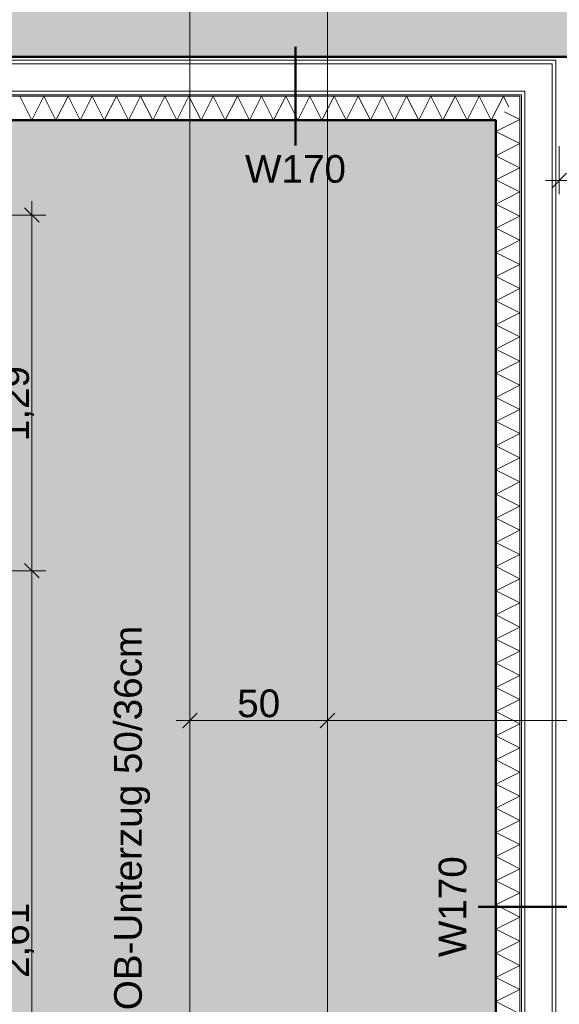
# Model space of a CAD drawing. Header units: metres. Extents: x -273 to 6, y -183 to 13.
# Tile 23 of 33: x -172.62 to -170.66, y -36.77 to -33.18. Entities that reach past the tile are written whole.
import ezdxf

# ---------------------------------------------------------------- set-up
doc = ezdxf.new("R2010")
doc.units = ezdxf.units.M
doc.header["$LTSCALE"] = 0.05
doc.header["$PDMODE"] = 1
doc.header["$PDSIZE"] = -2
doc.layers.get('0').update_dxf_attribs({"lineweight": 25})
for name, color, linetype, lineweight, true_color in [('00 -Bauelemente -Dämmung innen', 7, 'Continuous', 9, 0xff7fe6), ('00 -Bauelemente -Gipskarton', 7, 'Continuous', 9, 0xff7fe6), ('30 -34 Innenwände- 2 nichttragend', 7, 'Continuous', 18, 0xff7fe6), ('30 -35 Decken- 1 Konstruktion-Träger- Stahlbeton -Ortbeton', 7, 'Continuous', 13, 0x33aa00), ('70 -72 Beschriftung- 1 Beschriftung allgemein', 7, 'Continuous', 9, 0xff6633), ('70 -75 Raumstempel- 1 Raumstempel', 1, 'Continuous', 50, 0xff0000), ('70 -76 Bemaßung- 2 Allgemein', 7, 'Continuous', 5, 0x6666cc)]:
    doc.layers.add(name, color=color, linetype=linetype, lineweight=lineweight, true_color=true_color)
doc.layers.add('70 -75 Raumstempel- 3 Wandstempel', color=7, linetype='Continuous', lineweight=50)
doc.layers.add('Keine', color=7, linetype='Continuous', lineweight=9)
doc.styles.add('Arial', font='arial.ttf')
doc.dimstyles.new('k+k 1_50', dxfattribs={"dimtxt": 0.100689, "dimasz": 0.05302, "dimexe": 0.05, "dimexo": 0.15, "dimgap": 0.01, "dimtad": 1, "dimdec": 3, "dimtxsty": 'Arial', "dimblk": 'VW_SLASH', "dimblk1": 'VW_SLASH', "dimblk2": 'VW_SLASH', "dimcen": 0, "dimdle": 0.05, "dimadec": 3, "dimazin": 0, "dimtfac": 0.75, "dimtdec": 3, "dimtix": 1, "dimtmove": 0, "dimatfit": 0, "dimldrblk": 'VW_SLASH-1', "dimfxl": 0.125, "dimfxlon": 1, "dimfrac": 2, "dimtolj": 1, "dimarcsym": 0})

# ---------------------------------------------------------------- blocks, each defined once
blk = doc.blocks.new('Gruppe-11337')
at = {"layer": 'Keine', "color": 7, "linetype": 'Continuous', "lineweight": 50, "transparency": 33554687}
blk.add_line((-171.621, -33.6393), (-171.621, -33.2808), dxfattribs=at)
at = {"layer": '70 -75 Raumstempel- 3 Wandstempel', "insert": (-171.621, -33.6747), "char_height": 0.10069, "attachment_point": 2, "line_spacing_factor": 0.96878, "style": 'Arial'}
blk.add_mtext('W170', dxfattribs=at)
blk = doc.blocks.new('Gruppe-11338')
at = {"layer": '70 -75 Raumstempel- 3 Wandstempel', "color": 7, "transparency": 33554687}
blk.add_blockref('Gruppe-11337', (0, 0), dxfattribs=at)
blk = doc.blocks.new('Gruppe-11339')
at = {"layer": 'Keine', "color": 7, "linetype": 'Continuous', "lineweight": 50, "transparency": 33554687}
blk.add_line((-170.9557, -36.4113), (-170.5973, -36.4113), dxfattribs=at)
at = {"layer": '70 -75 Raumstempel- 3 Wandstempel', "insert": (-171.1001, -36.4113), "char_height": 0.10069, "attachment_point": 2, "rotation": 90, "line_spacing_factor": 0.96878, "style": 'Arial'}
blk.add_mtext('W170', dxfattribs=at)
blk = doc.blocks.new('Gruppe-11340')
at = {"layer": '70 -75 Raumstempel- 3 Wandstempel', "color": 7, "transparency": 33554687}
blk.add_blockref('Gruppe-11339', (0, 0), dxfattribs=at)
blk = doc.blocks.new('_00-EG_Tragwerk (2D)')
at = {"color": 255, "lineweight": 5, "transparency": 33554687}
blk.add_wipeout([(-175.381, -33.548), (-170.892, -33.548), (-170.661, -33.317), (-175.381, -33.317)], dxfattribs=at).dxf.layer = '30 -34 Innenwände- 2 nichttragend'
blk.add_wipeout([(-175.381, -33.548), (-170.892, -33.548), (-170.804, -33.46), (-175.381, -33.46)], dxfattribs=at).dxf.layer = '30 -34 Innenwände- 2 nichttragend'
at = {"layer": '30 -34 Innenwände- 2 nichttragend', "transparency": 33554687}
blk.add_line((-170.892, -33.548), (-175.381, -33.548), dxfattribs=at)
blk.add_line((-170.892, -33.548), (-175.381, -33.548), dxfattribs=at)
at = {"layer": 'Keine', "color": 7, "linetype": 'Continuous', "lineweight": 9}
blk.add_line((-170.8444, -33.5004), (-170.8645, -33.46), dxfattribs=at)
for points in [[(-172.5365, -33.46), (-172.5806, -33.548), (-172.6245, -33.46)], [(-172.4485, -33.46), (-172.4926, -33.548), (-172.5365, -33.46)], [(-172.3605, -33.46), (-172.4046, -33.548), (-172.4485, -33.46)], [(-172.2725, -33.46), (-172.3166, -33.548), (-172.3605, -33.46)], [(-172.1845, -33.46), (-172.2286, -33.548), (-172.2725, -33.46)], [(-172.0965, -33.46), (-172.1406, -33.548), (-172.1845, -33.46)], [(-172.0085, -33.46), (-172.0526, -33.548), (-172.0965, -33.46)], [(-171.9205, -33.46), (-171.9646, -33.548), (-172.0085, -33.46)], [(-171.8325, -33.46), (-171.8766, -33.548), (-171.9205, -33.46)], [(-171.7445, -33.46), (-171.7886, -33.548), (-171.8325, -33.46)], [(-171.6565, -33.46), (-171.7006, -33.548), (-171.7445, -33.46)], [(-171.5685, -33.46), (-171.6126, -33.548), (-171.6565, -33.46)], [(-171.4805, -33.46), (-171.5246, -33.548), (-171.5685, -33.46)], [(-171.3925, -33.46), (-171.4366, -33.548), (-171.4805, -33.46)], [(-171.3045, -33.46), (-171.3486, -33.548), (-171.3925, -33.46)], [(-171.2165, -33.46), (-171.2606, -33.548), (-171.3045, -33.46)], [(-171.1285, -33.46), (-171.1726, -33.548), (-171.2165, -33.46)], [(-171.0405, -33.46), (-171.0846, -33.548), (-171.1285, -33.46)], [(-170.9525, -33.46), (-170.9966, -33.548), (-171.0405, -33.46)], [(-170.8645, -33.46), (-170.9086, -33.548), (-170.9525, -33.46)]]:
    blk.add_lwpolyline(points, dxfattribs=at)
at = {"color": 255, "lineweight": 5, "transparency": 33554687}
blk.add_wipeout([(-175.381, -33.46), (-170.804, -33.46), (-170.799, -33.455), (-175.381, -33.455)], dxfattribs=at).dxf.layer = '30 -34 Innenwände- 2 nichttragend'
blk.add_wipeout([(-175.381, -33.455), (-170.799, -33.455), (-170.7865, -33.4425), (-175.381, -33.4425)], dxfattribs=at).dxf.layer = '00 -Bauelemente -Gipskarton'
blk.add_wipeout([(-175.381, -33.4425), (-170.7865, -33.4425), (-170.6865, -33.3425), (-175.381, -33.3425)], dxfattribs=at).dxf.layer = '00 -Bauelemente -Dämmung innen'
at = {"layer": '00 -Bauelemente -Dämmung innen', "transparency": 33554687}
blk.add_line((-170.7865, -33.4425), (-175.381, -33.4425), dxfattribs=at)
at = {"layer": '00 -Bauelemente -Gipskarton', "transparency": 33554687}
for p, q in [((-170.7865, -33.4425), (-175.381, -33.4425)), ((-170.799, -33.455), (-175.381, -33.455))]:
    blk.add_line(p, q, dxfattribs=at)
at = {"layer": '30 -34 Innenwände- 2 nichttragend', "transparency": 33554687}
for p, q in [((-170.799, -33.455), (-175.381, -33.455)), ((-170.804, -33.46), (-175.381, -33.46)), ((-170.804, -33.46), (-175.381, -33.46))]:
    blk.add_line(p, q, dxfattribs=at)
at = {"color": 255, "lineweight": 5, "transparency": 33554687}
blk.add_wipeout([(-175.381, -33.3425), (-170.6865, -33.3425), (-170.6735, -33.3295), (-175.381, -33.3295)], dxfattribs=at).dxf.layer = '00 -Bauelemente -Gipskarton'
blk.add_wipeout([(-175.381, -33.3295), (-170.6735, -33.3295), (-170.661, -33.317), (-175.381, -33.317)], dxfattribs=at).dxf.layer = '00 -Bauelemente -Gipskarton'
at = {"layer": '00 -Bauelemente -Dämmung innen', "transparency": 33554687}
blk.add_line((-170.6865, -33.3425), (-175.381, -33.3425), dxfattribs=at)
at = {"layer": '00 -Bauelemente -Gipskarton', "transparency": 33554687}
for p, q in [((-170.661, -33.317), (-175.381, -33.317)), ((-170.6735, -33.3295), (-175.381, -33.3295)), ((-170.6735, -33.3295), (-175.381, -33.3295)), ((-170.6865, -33.3425), (-175.381, -33.3425))]:
    blk.add_line(p, q, dxfattribs=at)
at = {"layer": '30 -34 Innenwände- 2 nichttragend', "transparency": 33554687}
blk.add_line((-170.661, -33.317), (-175.381, -33.317), dxfattribs=at)
at = {"layer": '70 -75 Raumstempel- 3 Wandstempel'}
blk.add_blockref('Gruppe-11338', (0, 0), dxfattribs=at)
at = {"color": 255, "lineweight": 5, "transparency": 33554687}
blk.add_wipeout([(-170.661, -33.317), (-170.892, -33.548), (-170.892, -39.529), (-170.661, -39.529)], dxfattribs=at).dxf.layer = '30 -34 Innenwände- 2 nichttragend'
blk.add_wipeout([(-170.804, -33.46), (-170.892, -33.548), (-170.892, -39.529), (-170.804, -39.529)], dxfattribs=at).dxf.layer = '30 -34 Innenwände- 2 nichttragend'
at = {"layer": '30 -34 Innenwände- 2 nichttragend', "transparency": 33554687}
blk.add_line((-170.892, -39.529), (-170.892, -33.548), dxfattribs=at)
blk.add_line((-170.892, -39.529), (-170.892, -33.548), dxfattribs=at)
at = {"layer": 'Keine', "color": 7, "linetype": 'Continuous', "lineweight": 9}
blk.add_line((-170.804, -33.545), (-170.8606, -33.5167), dxfattribs=at)
for points in [[(-170.804, -33.633), (-170.892, -33.589), (-170.804, -33.545)], [(-170.804, -33.721), (-170.892, -33.677), (-170.804, -33.633)], [(-170.804, -33.809), (-170.892, -33.765), (-170.804, -33.721)], [(-170.804, -33.897), (-170.892, -33.853), (-170.804, -33.809)], [(-170.804, -33.985), (-170.892, -33.941), (-170.804, -33.897)], [(-170.804, -34.073), (-170.892, -34.029), (-170.804, -33.985)], [(-170.804, -34.161), (-170.892, -34.117), (-170.804, -34.073)], [(-170.804, -34.249), (-170.892, -34.205), (-170.804, -34.161)], [(-170.804, -34.337), (-170.892, -34.293), (-170.804, -34.249)], [(-170.804, -34.425), (-170.892, -34.381), (-170.804, -34.337)], [(-170.804, -34.513), (-170.892, -34.469), (-170.804, -34.425)], [(-170.804, -34.601), (-170.892, -34.557), (-170.804, -34.513)], [(-170.804, -34.689), (-170.892, -34.645), (-170.804, -34.601)], [(-170.804, -34.777), (-170.892, -34.733), (-170.804, -34.689)], [(-170.804, -34.865), (-170.892, -34.821), (-170.804, -34.777)], [(-170.804, -34.953), (-170.892, -34.909), (-170.804, -34.865)], [(-170.804, -35.041), (-170.892, -34.997), (-170.804, -34.953)], [(-170.804, -35.129), (-170.892, -35.085), (-170.804, -35.041)], [(-170.804, -35.217), (-170.892, -35.173), (-170.804, -35.129)], [(-170.804, -35.305), (-170.892, -35.261), (-170.804, -35.217)], [(-170.804, -35.393), (-170.892, -35.349), (-170.804, -35.305)], [(-170.804, -35.481), (-170.892, -35.437), (-170.804, -35.393)], [(-170.804, -35.569), (-170.892, -35.525), (-170.804, -35.481)], [(-170.804, -35.657), (-170.892, -35.613), (-170.804, -35.569)], [(-170.804, -35.745), (-170.892, -35.701), (-170.804, -35.657)], [(-170.804, -35.833), (-170.892, -35.789), (-170.804, -35.745)], [(-170.804, -35.921), (-170.892, -35.877), (-170.804, -35.833)], [(-170.804, -36.009), (-170.892, -35.965), (-170.804, -35.921)], [(-170.804, -36.097), (-170.892, -36.053), (-170.804, -36.009)], [(-170.804, -36.185), (-170.892, -36.141), (-170.804, -36.097)], [(-170.804, -36.273), (-170.892, -36.229), (-170.804, -36.185)], [(-170.804, -36.361), (-170.892, -36.317), (-170.804, -36.273)], [(-170.804, -36.449), (-170.892, -36.405), (-170.804, -36.361)], [(-170.804, -36.537), (-170.892, -36.493), (-170.804, -36.449)], [(-170.804, -36.625), (-170.892, -36.581), (-170.804, -36.537)], [(-170.804, -36.713), (-170.892, -36.669), (-170.804, -36.625)], [(-170.804, -36.801), (-170.892, -36.757), (-170.804, -36.713)]]:
    blk.add_lwpolyline(points, dxfattribs=at)
at = {"color": 255, "lineweight": 5, "transparency": 33554687}
blk.add_wipeout([(-170.799, -33.455), (-170.804, -33.46), (-170.804, -39.529), (-170.799, -39.529)], dxfattribs=at).dxf.layer = '30 -34 Innenwände- 2 nichttragend'
blk.add_wipeout([(-170.7865, -33.4425), (-170.799, -33.455), (-170.799, -39.529), (-170.7865, -39.529)], dxfattribs=at).dxf.layer = '00 -Bauelemente -Gipskarton'
blk.add_wipeout([(-170.6865, -33.3425), (-170.7865, -33.4425), (-170.7865, -39.529), (-170.6865, -39.529)], dxfattribs=at).dxf.layer = '00 -Bauelemente -Dämmung innen'
at = {"layer": '00 -Bauelemente -Dämmung innen', "transparency": 33554687}
blk.add_line((-170.7865, -39.529), (-170.7865, -33.4425), dxfattribs=at)
at = {"layer": '00 -Bauelemente -Gipskarton', "transparency": 33554687}
for p, q in [((-170.7865, -39.529), (-170.7865, -33.4425)), ((-170.799, -39.529), (-170.799, -33.455))]:
    blk.add_line(p, q, dxfattribs=at)
at = {"layer": '30 -34 Innenwände- 2 nichttragend', "transparency": 33554687}
for p, q in [((-170.804, -39.529), (-170.804, -33.46)), ((-170.804, -39.529), (-170.804, -33.46)), ((-170.799, -39.529), (-170.799, -33.455))]:
    blk.add_line(p, q, dxfattribs=at)
at = {"color": 255, "lineweight": 5, "transparency": 33554687}
blk.add_wipeout([(-170.6735, -33.3295), (-170.6865, -33.3425), (-170.6865, -39.529), (-170.6735, -39.529)], dxfattribs=at).dxf.layer = '00 -Bauelemente -Gipskarton'
blk.add_wipeout([(-170.661, -33.317), (-170.6735, -33.3295), (-170.6735, -39.529), (-170.661, -39.529)], dxfattribs=at).dxf.layer = '00 -Bauelemente -Gipskarton'
at = {"layer": '00 -Bauelemente -Dämmung innen', "transparency": 33554687}
blk.add_line((-170.6865, -39.529), (-170.6865, -33.3425), dxfattribs=at)
at = {"layer": '00 -Bauelemente -Gipskarton', "transparency": 33554687}
for p, q in [((-170.6735, -39.529), (-170.6735, -33.3295)), ((-170.6735, -39.529), (-170.6735, -33.3295)), ((-170.6865, -39.529), (-170.6865, -33.3425))]:
    blk.add_line(p, q, dxfattribs=at)
at = {"layer": '70 -75 Raumstempel- 3 Wandstempel'}
blk.add_blockref('Gruppe-11340', (0, 0), dxfattribs=at)
blk = doc.blocks.new('_EG_2D  (2D)')
at = {"layer": '70 -75 Raumstempel- 1 Raumstempel', "linetype": 'Continuous', "lineweight": 0, "true_color": 0xff0000}
for points in [[(-175.38099996, -33.31704198), (-168.02099996, -33.31704198), (-168.02099996, -11.82204198), (-169.72099996, -11.82204198), (-169.72099996, -31.39704198), (-175.38099996, -31.39704198)], [(-175.38099996, -33.54804198), (-175.38099996, -39.24704198), (-175.22099996, -39.24704198), (-175.22099996, -39.40704198), (-170.89199996, -39.40704198), (-170.89199996, -33.54804198)]]:
    blk.add_hatch(color=1, dxfattribs=at).paths.add_polyline_path(points)
at = {"layer": '30 -35 Decken- 1 Konstruktion-Träger- Stahlbeton -Ortbeton', "flags": 128}
blk.add_lwpolyline([(-171.50487676, -31.39704198), (-171.50487676, -39.24704198), (-172.00487676, -39.24704198), (-172.00487676, -31.39704198)], close=True, dxfattribs=at)
at = {"layer": '70 -75 Raumstempel- 1 Raumstempel', "flags": 128}
for points in [[(-175.38099996, -33.31704198), (-168.02099996, -33.31704198), (-168.02099996, -11.82204198), (-169.72099996, -11.82204198), (-169.72099996, -31.39704198), (-175.38099996, -31.39704198)], [(-175.38099996, -33.54804198), (-175.38099996, -39.24704198), (-175.22099996, -39.24704198), (-175.22099996, -39.40704198), (-170.89199996, -39.40704198), (-170.89199996, -33.54804198)]]:
    blk.add_lwpolyline(points, close=True, dxfattribs=at)
blk = doc.blocks.new('VW_SLASH')
at = {"color": 0, "linetype": 'ByBlock', "lineweight": -2, "transparency": 16777216}
blk.add_line((0.943, 0), (-1, 0), dxfattribs=at)
at = {"color": 0, "lineweight": 20, "transparency": 16777216, "flags": 128}
blk.add_lwpolyline([(0.5, 0.5), (-0.5, -0.5)], dxfattribs=at)
blk = doc.blocks.new('*D16807')
at = {"layer": '70 -76 Bemaßung- 2 Allgemein', "color": 0, "lineweight": -2}
for p, q in [((-170.661, -33.642), (-170.661, -33.817)), ((-169.376, -33.642), (-169.376, -33.817)), ((-169.429, -33.767), (-170.608, -33.767))]:
    blk.add_line(p, q, dxfattribs=at)
at = {"layer": 'Defpoints', "color": 0}
for p in [(-170.661, -33.467), (-169.376, -33.467), (-170.661, -33.767)]:
    blk.add_point(p, dxfattribs=at)
at = {"layer": '70 -76 Bemaßung- 2 Allgemein', "color": 0, "lineweight": -2, "xscale": 0.05302001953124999, "yscale": 0.05302001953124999, "zscale": 0.05302001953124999, "rotation": 180}
blk.add_blockref('VW_SLASH', (-170.661, -33.767), dxfattribs=at)
at = {"layer": '70 -76 Bemaßung- 2 Allgemein', "color": 0, "lineweight": -2, "xscale": 0.05302001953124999, "yscale": 0.05302001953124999, "zscale": 0.05302001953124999}
blk.add_blockref('VW_SLASH', (-169.376, -33.767), dxfattribs=at)
at = {"layer": '70 -76 Bemaßung- 2 Allgemein', "color": 0, "insert": (-170.0185, -33.6798), "char_height": 0.100689, "attachment_point": 5, "style": 'Arial'}
blk.add_mtext('\\A1;1,28\\S5^ ;', dxfattribs=at)
blk = doc.blocks.new('VW_SLASH-1')
at = {"color": 0, "linetype": 'ByBlock', "lineweight": -2, "transparency": 16777216}
blk.add_line((0.943, 0), (-1, 0), dxfattribs=at)
at = {"color": 0, "lineweight": 5, "transparency": 16777216, "flags": 128}
blk.add_lwpolyline([(0.5, 0.5), (-0.5, -0.5)], dxfattribs=at)
blk = doc.blocks.new('*D16808')
at = {"layer": '70 -76 Bemaßung- 2 Allgemein', "color": 0, "lineweight": -2}
for p, q in [((-169.376, -33.642), (-169.376, -33.817)), ((-168.366, -33.642), (-168.366, -33.817)), ((-168.419, -33.767), (-169.323, -33.767))]:
    blk.add_line(p, q, dxfattribs=at)
at = {"layer": 'Defpoints', "color": 0}
for p in [(-169.376, -33.467), (-168.366, -33.467), (-169.376, -33.767)]:
    blk.add_point(p, dxfattribs=at)
at = {"layer": '70 -76 Bemaßung- 2 Allgemein', "color": 0, "lineweight": -2, "xscale": 0.05302001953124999, "yscale": 0.05302001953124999, "zscale": 0.05302001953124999, "rotation": 180}
blk.add_blockref('VW_SLASH', (-169.376, -33.767), dxfattribs=at)
at = {"layer": '70 -76 Bemaßung- 2 Allgemein', "color": 0, "lineweight": -2, "xscale": 0.05302001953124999, "yscale": 0.05302001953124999, "zscale": 0.05302001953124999}
blk.add_blockref('VW_SLASH', (-168.366, -33.767), dxfattribs=at)
at = {"layer": '70 -76 Bemaßung- 2 Allgemein', "color": 0, "insert": (-168.871, -33.6966), "char_height": 0.10069, "attachment_point": 5, "style": 'Arial'}
blk.add_mtext('\\A1;1,01', dxfattribs=at)
blk = doc.blocks.new('*D16809')
at = {"layer": '70 -76 Bemaßung- 2 Allgemein', "color": 0, "lineweight": -2}
for p, q in [((-168.366, -33.642), (-168.366, -33.817)), ((-168.021, -33.642), (-168.021, -33.817)), ((-168.074, -33.767), (-168.313, -33.767))]:
    blk.add_line(p, q, dxfattribs=at)
at = {"layer": 'Defpoints', "color": 0}
for p in [(-168.366, -33.467), (-168.021, -33.467), (-168.366, -33.767)]:
    blk.add_point(p, dxfattribs=at)
at = {"layer": '70 -76 Bemaßung- 2 Allgemein', "color": 0, "lineweight": -2, "xscale": 0.05302001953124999, "yscale": 0.05302001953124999, "zscale": 0.05302001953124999, "rotation": 180}
blk.add_blockref('VW_SLASH', (-168.366, -33.767), dxfattribs=at)
at = {"layer": '70 -76 Bemaßung- 2 Allgemein', "color": 0, "lineweight": -2, "xscale": 0.05302001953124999, "yscale": 0.05302001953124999, "zscale": 0.05302001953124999}
blk.add_blockref('VW_SLASH', (-168.021, -33.767), dxfattribs=at)
at = {"layer": '70 -76 Bemaßung- 2 Allgemein', "color": 0, "insert": (-168.1935, -33.6889), "char_height": 0.100689, "attachment_point": 5, "style": 'Arial'}
blk.add_mtext('\\A1;34\\S5^ ;', dxfattribs=at)
blk = doc.blocks.new('*D19401')
at = {"layer": '70 -76 Bemaßung- 2 Allgemein', "color": 0, "lineweight": -2}
for p, q in [((-172.705, -33.893), (-172.53, -33.893)), ((-172.58, -35.135), (-172.58, -33.9461)), ((-172.705, -35.188), (-172.53, -35.188))]:
    blk.add_line(p, q, dxfattribs=at)
at = {"layer": 'Defpoints', "color": 0}
for p in [(-175.221, -33.893), (-172.58, -33.893), (-175.221, -35.188)]:
    blk.add_point(p, dxfattribs=at)
at = {"layer": '70 -76 Bemaßung- 2 Allgemein', "color": 0, "lineweight": -2, "xscale": 0.05302001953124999, "yscale": 0.05302001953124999, "zscale": 0.05302001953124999}
for p, rotation in [((-172.58, -33.893), 90), ((-172.58, -35.188), 270)]:
    blk.add_blockref('VW_SLASH', p, dxfattribs=dict(at, rotation=rotation))
at = {"layer": '70 -76 Bemaßung- 2 Allgemein', "color": 0, "insert": (-172.6672, -34.5405), "char_height": 0.100689, "attachment_point": 5, "rotation": 90, "style": 'Arial'}
blk.add_mtext('\\A1;1,29\\S5^ ;', dxfattribs=at)
blk = doc.blocks.new('*D19402')
at = {"layer": '70 -76 Bemaßung- 2 Allgemein', "color": 0, "lineweight": -2}
for p, q in [((-172.705, -35.188), (-172.53, -35.188)), ((-172.58, -37.749), (-172.58, -35.2411)), ((-172.705, -37.802), (-172.53, -37.802))]:
    blk.add_line(p, q, dxfattribs=at)
at = {"layer": 'Defpoints', "color": 0}
for p in [(-175.221, -35.188), (-172.58, -35.188), (-175.6195, -37.802)]:
    blk.add_point(p, dxfattribs=at)
at = {"layer": '70 -76 Bemaßung- 2 Allgemein', "color": 0, "lineweight": -2, "xscale": 0.05302001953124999, "yscale": 0.05302001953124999, "zscale": 0.05302001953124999}
for p, rotation in [((-172.58, -35.188), 90), ((-172.58, -37.802), 270)]:
    blk.add_blockref('VW_SLASH', p, dxfattribs=dict(at, rotation=rotation))
at = {"layer": '70 -76 Bemaßung- 2 Allgemein', "color": 0, "insert": (-172.667, -36.495), "char_height": 0.100689, "attachment_point": 5, "rotation": 90, "style": 'Arial'}
blk.add_mtext('\\A1;2,61\\S4^ ;', dxfattribs=at)
blk = doc.blocks.new('*D19482')
at = {"layer": '70 -76 Bemaßung- 2 Allgemein', "color": 0, "lineweight": -2}
for p, q in [((-172.0049, -35.6536), (-172.0049, -35.683)), ((-171.5049, -35.858), (-171.5049, -35.683)), ((-171.5579, -35.733), (-171.9519, -35.733))]:
    blk.add_line(p, q, dxfattribs=at)
at = {"layer": 'Defpoints', "color": 0}
for p in [(-172.0049, -35.733), (-172.0049, -35.8036), (-171.5049, -36.1599)]:
    blk.add_point(p, dxfattribs=at)
at = {"layer": '70 -76 Bemaßung- 2 Allgemein', "color": 0, "lineweight": -2, "xscale": 0.05302001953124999, "yscale": 0.05302001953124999, "zscale": 0.05302001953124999, "rotation": 180}
blk.add_blockref('VW_SLASH', (-172.0049, -35.733), dxfattribs=at)
at = {"layer": '70 -76 Bemaßung- 2 Allgemein', "color": 0, "lineweight": -2, "xscale": 0.05302001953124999, "yscale": 0.05302001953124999, "zscale": 0.05302001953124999}
blk.add_blockref('VW_SLASH', (-171.5049, -35.733), dxfattribs=at)
at = {"layer": '70 -76 Bemaßung- 2 Allgemein', "color": 0, "insert": (-171.7549, -35.6716), "char_height": 0.10069, "attachment_point": 5, "style": 'Arial'}
blk.add_mtext('\\A1;50', dxfattribs=at)
blk = doc.blocks.new('*D19483')
at = {"layer": '70 -76 Bemaßung- 2 Allgemein', "color": 0, "lineweight": -2}
for p, q in [((-171.5049, -35.858), (-171.5049, -35.683)), ((-167.821, -35.858), (-167.821, -35.683)), ((-167.874, -35.733), (-171.4519, -35.733))]:
    blk.add_line(p, q, dxfattribs=at)
at = {"layer": 'Defpoints', "color": 0}
for p in [(-171.5049, -35.733), (-171.5049, -36.1599), (-167.821, -36.2195)]:
    blk.add_point(p, dxfattribs=at)
at = {"layer": '70 -76 Bemaßung- 2 Allgemein', "color": 0, "lineweight": -2, "xscale": 0.05302001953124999, "yscale": 0.05302001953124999, "zscale": 0.05302001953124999, "rotation": 180}
blk.add_blockref('VW_SLASH', (-171.5049, -35.733), dxfattribs=at)
at = {"layer": '70 -76 Bemaßung- 2 Allgemein', "color": 0, "lineweight": -2, "xscale": 0.05302001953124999, "yscale": 0.05302001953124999, "zscale": 0.05302001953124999}
blk.add_blockref('VW_SLASH', (-167.821, -35.733), dxfattribs=at)
at = {"layer": '70 -76 Bemaßung- 2 Allgemein', "color": 0, "insert": (-169.6629, -35.646), "char_height": 0.100689, "attachment_point": 5, "style": 'Arial'}
blk.add_mtext('\\A1;3,68\\S4^ ;', dxfattribs=at)
blk = doc.blocks.new('Gruppe-14476')
at = {"layer": '70 -76 Bemaßung- 2 Allgemein'}
for p1, p2, text, picture, middle in [((-169.376, -33.467), (-170.661, -33.467), '1,28\\S5^ ;', '*D16807', (-170.0185, -33.6798)), ((-168.366, -33.467), (-169.376, -33.467), '1,01', '*D16808', (-168.871, -33.6966)), ((-168.021, -33.467), (-168.366, -33.467), '34\\S5^ ;', '*D16809', (-168.1935, -33.6889))]:
    dim = blk.add_aligned_dim(p1=p1, p2=p2, distance=0.3, text=text, dimstyle='k+k 1_50', override={"dimtxt": 0.100689, "dimgap": 0.01, "dimpost": '<>', "dimtxsty": 'Arial', "dimtmove": 2}, dxfattribs=at)
    dim.commit()
    dim.dimension.update_dxf_attribs({"geometry": picture, "text_midpoint": middle})
blk = doc.blocks.new('Gruppe-15711')
at = {"layer": '70 -76 Bemaßung- 2 Allgemein'}
for base, p1, p2, text, picture, middle in [((-172.58, -33.89304198), (-175.22099996, -35.18804198), (-175.22099996, -33.89304198), '1,29\\S5^ ;', '*D19401', (-172.66719464, -34.54054198)), ((-172.58, -35.18804198), (-175.61949996, -37.80204198), (-175.22099996, -35.18804198), '2,61\\S4^ ;', '*D19402', (-172.66699326, -36.49504198))]:
    dim = blk.add_linear_dim(base=base, p1=p1, p2=p2, angle=270, text=text, dimstyle='k+k 1_50', override={"dimtxt": 0.100689, "dimgap": 0.01, "dimdec": 8, "dimpost": '<>', "dimtxsty": 'Arial', "dimtmove": 2}, dxfattribs=at)
    dim.commit()
    dim.dimension.update_dxf_attribs({"geometry": picture, "text_midpoint": middle})
blk = doc.blocks.new('Gruppe-15788')
at = {"layer": '70 -76 Bemaßung- 2 Allgemein'}
for base, p1, p2, text, picture, middle in [((-171.5049, -35.733), (-167.821, -36.2195), (-171.5049, -36.1599), '3,68\\S4^ ;', '*D19483', (-169.6629, -35.646)), ((-172.0049, -35.733), (-171.5049, -36.1599), (-172.0049, -35.8036), '50', '*D19482', (-171.7549, -35.6716))]:
    dim = blk.add_linear_dim(base=base, p1=p1, p2=p2, text=text, dimstyle='k+k 1_50', override={"dimtxt": 0.100689, "dimgap": 0.01, "dimpost": '<>', "dimtxsty": 'Arial', "dimtmove": 2}, dxfattribs=at)
    dim.commit()
    dim.dimension.update_dxf_attribs({"geometry": picture, "text_midpoint": middle})
blk = doc.blocks.new('_EG_2D Bemaßung_ Beschriftung (2D)')
at = {"layer": '70 -76 Bemaßung- 2 Allgemein'}
for name in ['Gruppe-14476', 'Gruppe-15711', 'Gruppe-15788']:
    blk.add_blockref(name, (0, 0), dxfattribs=at)
at = {"layer": '70 -72 Beschriftung- 1 Beschriftung allgemein', "insert": (-172.2808599, -36.58114843), "char_height": 0.1006886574, "attachment_point": 2, "rotation": 90, "line_spacing_factor": 0.970891, "style": 'Arial'}
blk.add_mtext('deckengleicher OB-Unterzug 50/36cm ', dxfattribs=at)

msp = doc.modelspace()

# ---------------------------------------------------------------- block references
at = {"layer": 'Keine', "color": 1}
msp.add_blockref('_00-EG_Tragwerk (2D)', (0, 0), dxfattribs=at)

# ---------------------------------------------------------------- next in the draw order: block references
msp.add_blockref('_EG_2D  (2D)', (0, 0), dxfattribs=at)

# ---------------------------------------------------------------- next in the draw order: block references
msp.add_blockref('_EG_2D Bemaßung_ Beschriftung (2D)', (0, 0), dxfattribs=at)

doc.saveas('drawing.dxf')
